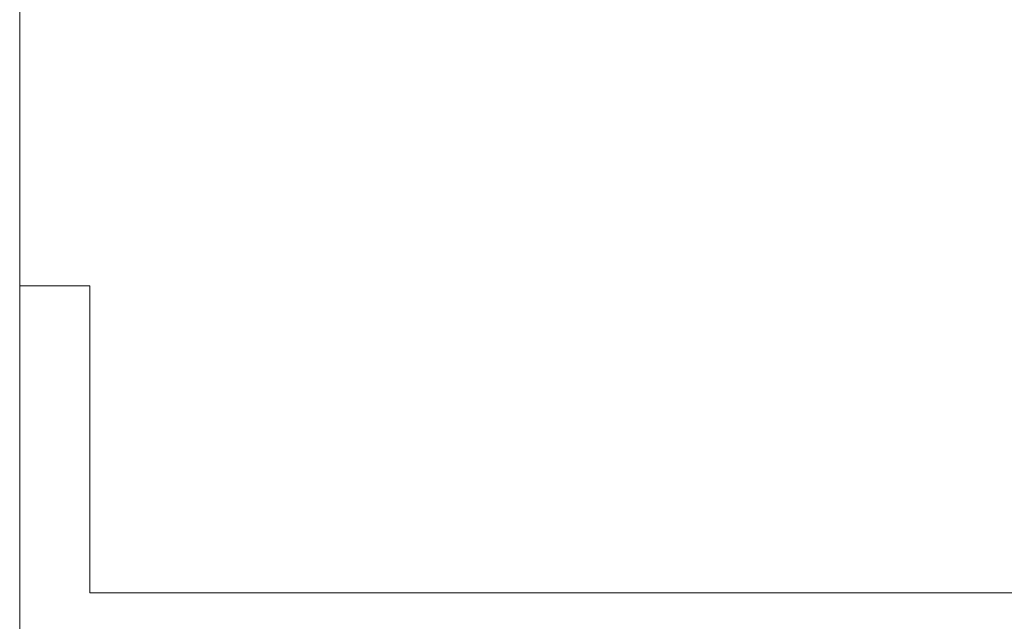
# Model space of a CAD drawing. Header units: millimetres. Extents: x -52968 to 399385, y -141133 to 110561.
# Tile 69 of 146: x 75640 to 76201, y -103529 to -103186. Entities that reach past the tile are written whole.
import ezdxf

# ---------------------------------------------------------------- set-up
doc = ezdxf.new("R2010")
doc.units = ezdxf.units.MM
doc.layers.add('_xref', color=250, linetype='Continuous')
doc.layers.add('SIM-Wegliniec-21.07.2025-Parter$0$Nowe_A-Winda_Nr_pióra__1', color=250, linetype='Continuous', lineweight=0)

# ---------------------------------------------------------------- blocks, each defined once
blk = doc.blocks.new('SIM-Wegliniec-21.07.2025-Parter')
at = {"layer": 'SIM-Wegliniec-21.07.2025-Parter$0$Nowe_A-Winda_Nr_pióra__1', "linetype": 'Continuous', "lineweight": 13}
for p, q in [((75640.07, -102437.59), (75640.07, -103767.6)), ((75640.07, -103349.74), (75640.07, -103337.59)), ((75640.07, -103337.59), (75680.07, -103337.59)), ((75680.07, -103512.59), (75680.07, -103337.59)), ((75640.07, -103342.89), (75640.07, -103342.59)), ((75680.07, -103512.59), (77700.07, -103512.59))]:
    blk.add_line(p, q, dxfattribs=at)

msp = doc.modelspace()

# ---------------------------------------------------------------- block references
at = {"layer": '_xref'}
msp.add_blockref('SIM-Wegliniec-21.07.2025-Parter', (0, 0), dxfattribs=at)

doc.saveas('drawing.dxf')
